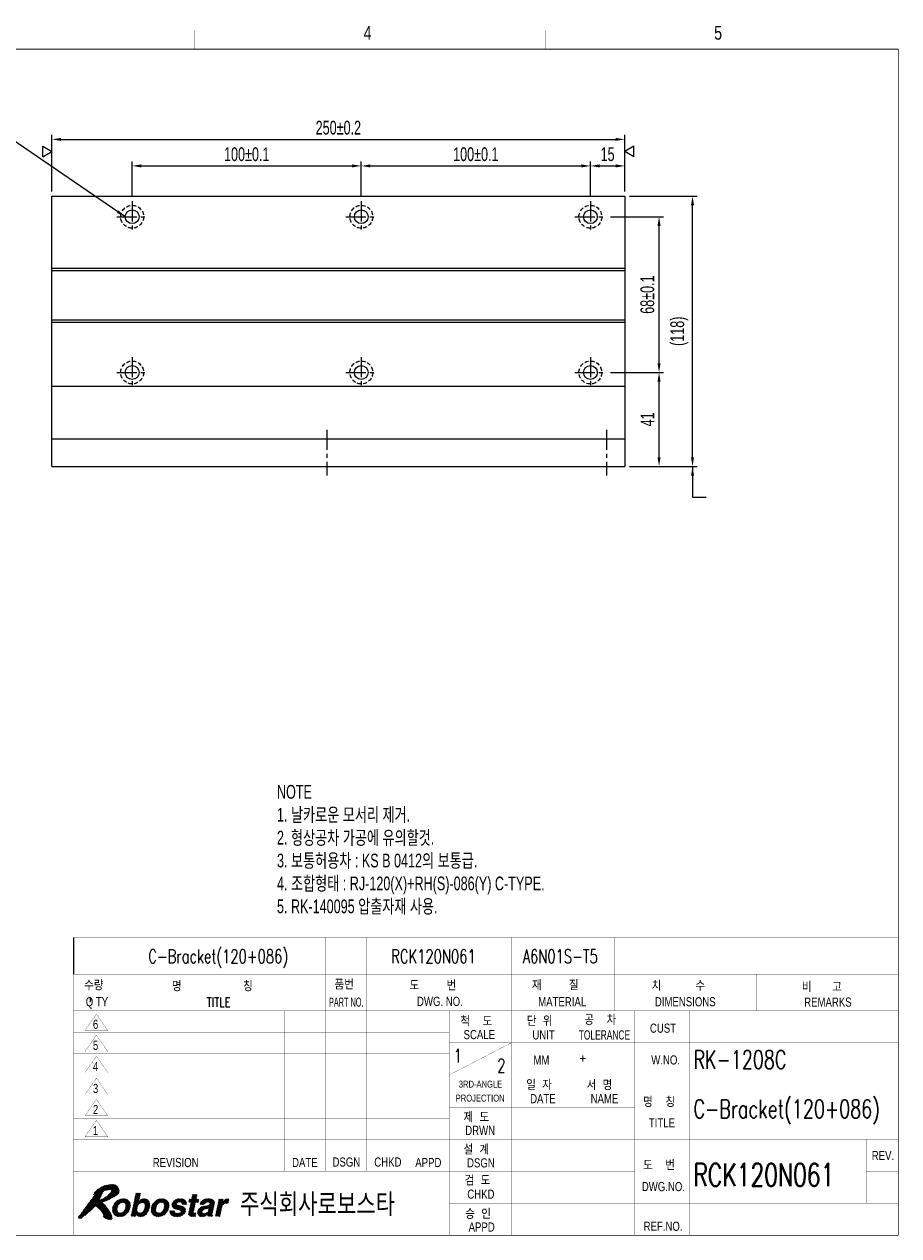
# Model space of a CAD drawing. Extents: x 8412 to 9181, y -12342 to -11802.
# Tile 2 of 2: x 8799 to 9181, y -12331 to -11802. Entities that reach past the tile are written whole.
import ezdxf
from ezdxf.enums import TextEntityAlignment as Align

# ---------------------------------------------------------------- set-up
doc = ezdxf.new("R2010")
doc.units = 0
doc.header["$LTSCALE"] = 7
doc.header["$MEASUREMENT"] = 0
doc.linetypes.add('CENTER', pattern=[2, 1.25, -0.25, 0.25, -0.25])
doc.linetypes.add('HIDDEN', pattern=[0.375, 0.25, -0.125])
doc.layers.get('0').update_dxf_attribs({"linetype": 'CONTINUOUS'})
doc.layers.get('DEFPOINTS').update_dxf_attribs({"linetype": 'CONTINUOUS'})
for name, color, linetype in [('1', 3, 'CENTER'), ('3', 4, 'CONTINUOUS'), ('CENTERLINE', 3, 'CENTER'), ('DIM', 4, 'CONTINUOUS'), ('DIMENSION', 4, 'CONTINUOUS'), ('HIDDENLINE', 5, 'HIDDEN')]:
    doc.layers.add(name, color=color, linetype=linetype)
doc.styles.add('GHS', font='romans.shx', dxfattribs={"bigfont": 'ghs.shx'})
doc.styles.add('HS', font='txt.shx', dxfattribs={"width": 0.8, "bigfont": 'hs.shx'})
doc.styles.add('KESTD1', font='simplex.shx', dxfattribs={"width": 0.7, "bigfont": 'hgs.shx'})
doc.styles.add('ROMANS', font='ROMANS.shx', dxfattribs={"width": 0.8})
doc.styles.get("Standard").update_dxf_attribs({"font": 'Gulim.ttf', "width": 0.7})
doc.dimstyles.new('A3', dxfattribs={"dimscale": 2, "dimtxt": 3, "dimasz": 2, "dimexe": 1, "dimexo": 1, "dimgap": 1, "dimtad": 1, "dimdec": 4, "dimdsep": 46, "dimtxsty": 'Standard', "dimcen": 2.5, "dimclrd": 4, "dimclre": 4, "dimclrt": 9, "dimazin": 2, "dimtfac": 1, "dimtdec": 4, "dimtmove": 0, "dimatfit": 3, "dimfxl": 0, "dimtolj": 1, "dimarcsym": 0})
doc.dimstyles.new('ISO-25(x1.5)', dxfattribs={"dimscale": 1.6, "dimtxt": 2.5, "dimasz": 2.5, "dimexe": 1, "dimexo": 1, "dimgap": 1, "dimtad": 1, "dimdsep": 46, "dimtxsty": 'GHS', "dimcen": 0, "dimclrd": 256, "dimclre": 256, "dimclrt": 9, "dimadec": 0, "dimazin": 2, "dimtfac": 1, "dimtmove": 0, "dimatfit": 3, "dimfxl": 0, "dimlwd": -1, "dimlwe": -1, "dimarcsym": 0})

# ---------------------------------------------------------------- blocks, each defined once
blk = doc.blocks.new('*X1')
at = {"color": 0}
for p, q in [((8.49, 5.4), (11.07, 7.98)), ((8.51, 5.59), (10.91, 7.99)), ((8.53, 5.79), (10.72, 7.98)), ((8.55, 5.98), (10.52, 7.96)), ((10.39, 7.12), (11.23, 7.96)), ((12.85, 5.52), (15.32, 7.98)), ((12.9, 5.74), (15.11, 7.96)), ((13.14, 6.86), (14.39, 8.11)), ((13.19, 7.09), (14.44, 8.34)), ((13.23, 7.31), (14.48, 8.56)), ((13.28, 7.54), (14.53, 8.79)), ((13.33, 7.76), (14.58, 9.01)), ((13.38, 7.99), (14.6, 9.21)), ((13.42, 8.21), (14.42, 9.21)), ((13.47, 8.44), (14.24, 9.21)), ((13.52, 8.66), (14.07, 9.21)), ((13.57, 8.88), (13.89, 9.21)), ((13.62, 9.11), (13.71, 9.21)), ((14.54, 7.03), (15.5, 7.99)), ((14.81, 7.12), (15.66, 7.97)), ((15.01, 7.14), (15.81, 7.95)), ((16.95, 5.55), (19.39, 7.99)), ((16.97, 5.74), (19.21, 7.98)), ((16.98, 5.94), (19.01, 7.96)), ((17.04, 6.17), (18.81, 7.94)), ((18.58, 7), (19.55, 7.97)), ((18.88, 7.13), (19.71, 7.95)), ((21.49, 6.55), (22.9, 7.96)), ((21.51, 6.39), (23.09, 7.98)), ((21.52, 6.23), (23.28, 7.99)), ((21.59, 6.13), (23.45, 7.99)), ((22.87, 7.23), (23.62, 7.98)), ((23.07, 7.25), (23.77, 7.95)), ((25.14, 7.2), (26.85, 8.91)), ((25.31, 7.2), (26.97, 8.85)), ((25.49, 7.2), (26.92, 8.63)), ((25.53, 6.71), (26.78, 7.95)), ((25.58, 6.93), (26.83, 8.18)), ((25.63, 7.15), (26.88, 8.4)), ((25.82, 8.05), (26.67, 8.91)), ((25.86, 8.28), (26.5, 8.91)), ((25.91, 8.5), (26.32, 8.91)), ((25.96, 8.73), (26.14, 8.91)), ((27.64, 6.69), (28.89, 7.94)), ((27.81, 6.69), (29.1, 7.98)), ((27.99, 6.69), (29.29, 7.99)), ((28.17, 6.69), (29.47, 8)), ((28.34, 6.69), (29.64, 7.99)), ((29.02, 7.19), (29.81, 7.98)), ((29.22, 7.21), (29.95, 7.95)), ((31.21, 5.32), (33.89, 7.99)), ((31.26, 5.54), (33.71, 7.99)), ((31.31, 5.76), (33.51, 7.97)), ((8.52, 5.25), (9.68, 6.41)), ((8.55, 5.1), (9.59, 6.15)), ((8.58, 4.96), (9.54, 5.92)), ((8.62, 6.23), (10.31, 7.92)), ((8.64, 4.84), (9.52, 5.72)), ((8.7, 6.49), (10.04, 7.84)), ((8.7, 4.73), (9.52, 5.54)), ((8.77, 4.61), (9.54, 5.39)), ((8.88, 6.84), (9.71, 7.68)), ((9.99, 4.07), (12.42, 6.5)), ((10.17, 4.08), (12.4, 6.3)), ((10.37, 4.1), (12.38, 6.1)), ((10.58, 4.12), (12.32, 5.87)), ((10.6, 7.15), (11.38, 7.94)), ((10.78, 7.16), (11.51, 7.89)), ((10.84, 4.21), (12.23, 5.6)), ((10.93, 7.13), (11.64, 7.84)), ((11.05, 5.31), (12.42, 6.68)), ((11.06, 7.09), (11.77, 7.79)), ((11.17, 7.02), (11.87, 7.71)), ((11.26, 6.93), (11.96, 7.64)), ((11.26, 5.69), (12.4, 6.83)), ((11.33, 6.82), (12.06, 7.56)), ((11.34, 5.95), (12.37, 6.98)), ((11.37, 6.69), (12.14, 7.46)), ((11.38, 6.17), (12.34, 7.12)), ((11.4, 6.54), (12.21, 7.35)), ((11.4, 6.36), (12.28, 7.24)), ((12.57, 4.17), (13.86, 5.46)), ((12.61, 4.39), (13.85, 5.63)), ((12.66, 4.62), (13.87, 5.83)), ((12.71, 4.84), (13.91, 6.05)), ((12.73, 4.16), (13.89, 5.32)), ((12.76, 5.07), (13.99, 6.3)), ((12.8, 5.29), (14.14, 6.63)), ((12.95, 5.97), (14.85, 7.87)), ((13, 6.19), (14.24, 7.44)), ((13.04, 6.42), (14.29, 7.66)), ((13.09, 6.64), (14.34, 7.89)), ((14.27, 4.1), (16.65, 6.49)), ((14.41, 4.07), (16.63, 6.29)), ((14.58, 4.06), (16.6, 6.09)), ((14.78, 4.09), (16.54, 5.84)), ((14.99, 4.12), (16.46, 5.59)), ((15.16, 7.12), (15.94, 7.9)), ((15.19, 5.21), (16.67, 6.68)), ((15.29, 7.08), (16.06, 7.84)), ((15.4, 7.01), (16.18, 7.79)), ((15.46, 5.65), (16.65, 6.84)), ((15.49, 6.91), (16.27, 7.7)), ((15.55, 6.81), (16.36, 7.61)), ((15.55, 5.92), (16.63, 7)), ((15.59, 6.67), (16.44, 7.52)), ((15.6, 6.14), (16.61, 7.15)), ((15.62, 6.51), (16.5, 7.4)), ((15.62, 6.34), (16.55, 7.27)), ((16.94, 5.37), (18.28, 6.71)), ((16.97, 5.22), (18.1, 6.34)), ((17, 5.07), (18.02, 6.09)), ((17.03, 4.92), (17.98, 5.87)), ((17.09, 4.81), (17.96, 5.68)), ((17.13, 6.43), (18.55, 7.86)), ((17.16, 4.7), (17.96, 5.5)), ((17.23, 4.59), (17.99, 5.36)), ((17.25, 6.73), (18.26, 7.74)), ((18.31, 4.08), (20.87, 6.64)), ((18.47, 4.06), (20.85, 6.45)), ((18.66, 4.08), (20.84, 6.25)), ((18.86, 4.1), (20.82, 6.06)), ((19.08, 4.15), (20.74, 5.8)), ((19.09, 7.16), (19.86, 7.92)), ((19.26, 7.15), (19.98, 7.88)), ((19.34, 4.23), (20.65, 5.54)), ((19.41, 7.13), (20.11, 7.83)), ((19.53, 7.07), (20.24, 7.77)), ((19.64, 7), (20.33, 7.7)), ((19.67, 5.62), (20.84, 6.79)), ((19.72, 6.91), (20.43, 7.62)), ((19.77, 5.89), (20.82, 6.94)), ((19.79, 6.79), (20.53, 7.54)), ((19.82, 6.65), (20.6, 7.43)), ((19.82, 6.12), (20.79, 7.09)), ((19.84, 6.32), (20.73, 7.21)), ((19.85, 6.5), (20.67, 7.32)), ((21.04, 5.04), (21.35, 5.36)), ((21.04, 5.22), (21.18, 5.36)), ((21.05, 4.87), (21.53, 5.36)), ((21.1, 4.75), (21.71, 5.36)), ((21.15, 4.62), (21.88, 5.36)), ((21.22, 4.52), (22.05, 5.35)), ((21.47, 6.72), (22.69, 7.93)), ((21.54, 6.96), (22.42, 7.84)), ((21.69, 6.04), (22.49, 6.84)), ((21.78, 5.96), (22.55, 6.73)), ((21.79, 7.38), (22.01, 7.61)), ((21.87, 5.87), (22.64, 6.65)), ((22, 5.82), (22.78, 6.6)), ((22.13, 5.78), (22.91, 6.56)), ((22.26, 5.73), (23.05, 6.52)), ((22.39, 5.69), (23.19, 6.49)), ((22.53, 5.65), (23.34, 6.46)), ((22.54, 4.06), (24.39, 5.92)), ((22.68, 5.62), (23.48, 6.42)), ((22.72, 4.07), (24.43, 5.78)), ((22.82, 5.59), (23.62, 6.38)), ((22.91, 4.08), (24.45, 5.62)), ((22.97, 5.55), (23.75, 6.34)), ((23.1, 5.51), (23.88, 6.29)), ((23.13, 4.13), (24.47, 5.46)), ((23.23, 5.47), (24.01, 6.24)), ((23.24, 7.24), (23.92, 7.92)), ((23.35, 5.41), (24.12, 6.17)), ((23.4, 7.22), (24.05, 7.88)), ((23.41, 5.29), (24.21, 6.09)), ((23.44, 5.15), (24.3, 6.01)), ((23.53, 7.18), (24.17, 7.82)), ((23.63, 7.1), (24.29, 7.77)), ((23.68, 6.98), (24.38, 7.68)), ((23.7, 6.82), (24.48, 7.6)), ((23.82, 6.76), (24.55, 7.49)), ((23.99, 6.76), (24.6, 7.37)), ((24.17, 6.76), (24.65, 7.24)), ((24.35, 6.76), (24.66, 7.07)), ((24.52, 6.76), (24.66, 6.9)), ((25.12, 4.7), (26.35, 5.93)), ((25.13, 4.54), (26.3, 5.71)), ((25.15, 4.91), (26.4, 6.16)), ((25.17, 7.41), (25.66, 7.9)), ((25.18, 4.41), (26.25, 5.49)), ((25.2, 5.13), (26.45, 6.38)), ((25.22, 7.63), (25.49, 7.9)), ((25.24, 5.36), (26.49, 6.61)), ((25.27, 7.86), (25.31, 7.9)), ((25.29, 5.58), (26.54, 6.83)), ((25.34, 5.81), (26.59, 7.06)), ((25.39, 6.03), (27.25, 7.9)), ((25.44, 6.26), (27.08, 7.9)), ((25.48, 6.48), (26.9, 7.9)), ((26.73, 7.2), (27.37, 7.83)), ((26.9, 7.2), (27.32, 7.61)), ((27.07, 4.89), (28.55, 6.36)), ((27.08, 7.2), (27.27, 7.38)), ((27.09, 4.72), (28.75, 6.39)), ((27.09, 5.08), (28.33, 6.32)), ((27.12, 4.58), (28.96, 6.42)), ((27.15, 5.32), (28.09, 6.26)), ((27.18, 4.46), (29.17, 6.45)), ((27.3, 5.64), (27.76, 6.1)), ((27.61, 6.84), (28.66, 7.89)), ((27.74, 7.15), (28.37, 7.77)), ((28.42, 4.11), (30.63, 6.32)), ((28.61, 5.72), (29.37, 6.48)), ((28.67, 4.19), (30.58, 6.1)), ((28.84, 5.77), (30.64, 7.57)), ((29.04, 4.39), (30.53, 5.87)), ((29.05, 5.8), (30.7, 7.45)), ((29.27, 5.85), (30.75, 7.33)), ((29.31, 4.48), (30.48, 5.65)), ((29.31, 4.3), (30.43, 5.42)), ((29.38, 7.2), (30.1, 7.92)), ((29.38, 5.25), (30.67, 6.54)), ((29.5, 5.55), (30.72, 6.77)), ((29.53, 7.17), (30.23, 7.87)), ((29.55, 5.77), (30.75, 6.98)), ((29.56, 5.96), (30.76, 7.16)), ((29.65, 7.12), (30.35, 7.82)), ((29.73, 7.02), (30.46, 7.75)), ((29.76, 6.87), (30.56, 7.67)), ((30.97, 4.19), (32.22, 5.44)), ((31.02, 4.42), (32.27, 5.67)), ((31.07, 4.64), (32.32, 5.89)), ((31.12, 4.87), (32.37, 6.12)), ((31.16, 5.09), (32.45, 6.38)), ((31.36, 5.99), (33.25, 7.89)), ((31.4, 6.21), (32.6, 7.41)), ((31.45, 6.44), (32.65, 7.63)), ((31.5, 6.66), (32.69, 7.86)), ((31.55, 6.89), (32.56, 7.9)), ((31.59, 7.11), (32.38, 7.9)), ((31.64, 7.34), (32.2, 7.9)), ((31.69, 7.56), (32.03, 7.9)), ((31.74, 7.79), (31.85, 7.9)), ((32.98, 6.91), (33.92, 7.85)), ((33.22, 6.97), (33.87, 7.62)), ((33.42, 6.99), (33.83, 7.4)), ((33.6, 7), (33.78, 7.18)), ((8.84, 4.51), (9.58, 5.25)), ((8.94, 4.44), (9.65, 5.14)), ((9.04, 4.36), (9.73, 5.05)), ((9.14, 4.28), (9.84, 4.98)), ((9.26, 4.23), (9.97, 4.93)), ((9.39, 4.18), (10.12, 4.91)), ((9.52, 4.13), (10.29, 4.9)), ((9.67, 4.1), (10.5, 4.93)), ((9.83, 4.09), (10.82, 5.07)), ((11.15, 4.34), (12.09, 5.28)), ((12.91, 4.16), (13.94, 5.19)), ((13.09, 4.16), (14.01, 5.09)), ((13.26, 4.16), (13.6, 4.49)), ((13.44, 4.16), (13.55, 4.27)), ((13.67, 4.57), (14.1, 5)), ((13.73, 4.45), (14.21, 4.93)), ((13.81, 4.36), (14.35, 4.9)), ((13.9, 4.27), (14.51, 4.87)), ((14.01, 4.2), (14.71, 4.9)), ((14.13, 4.15), (15.04, 5.05)), ((15.25, 4.2), (16.31, 5.27)), ((15.69, 4.46), (16.01, 4.79)), ((17.31, 4.5), (18.04, 5.23)), ((17.41, 4.42), (18.11, 5.12)), ((17.51, 4.34), (18.2, 5.03)), ((17.61, 4.26), (18.31, 4.96)), ((17.74, 4.22), (18.45, 4.93)), ((17.87, 4.17), (18.6, 4.9)), ((17.99, 4.12), (18.79, 4.91)), ((18.15, 4.1), (18.99, 4.94)), ((19.7, 4.41), (20.46, 5.17)), ((21.31, 4.43), (22.05, 5.17)), ((21.4, 4.35), (22.09, 5.04)), ((21.52, 4.29), (22.18, 4.94)), ((21.64, 4.23), (22.29, 4.88)), ((21.76, 4.17), (22.43, 4.84)), ((21.91, 4.14), (22.58, 4.82)), ((22.05, 4.11), (22.75, 4.81)), ((22.2, 4.09), (22.94, 4.82)), ((22.37, 4.07), (23.19, 4.9)), ((23.37, 4.19), (24.45, 5.27)), ((23.65, 4.3), (24.34, 4.98)), ((25.25, 4.31), (26.21, 5.26)), ((25.35, 4.23), (26.17, 5.04)), ((25.49, 4.19), (26.22, 4.92)), ((25.62, 4.14), (26.35, 4.87)), ((25.79, 4.13), (26.52, 4.86)), ((25.95, 4.12), (26.7, 4.87)), ((26.13, 4.12), (26.7, 4.69)), ((26.31, 4.12), (26.65, 4.47)), ((26.49, 4.13), (26.6, 4.24)), ((27.25, 4.36), (28.09, 5.2)), ((27.34, 4.27), (28.09, 5.02)), ((27.44, 4.2), (28.15, 4.9)), ((27.57, 4.14), (28.24, 4.82)), ((27.7, 4.1), (28.37, 4.77)), ((27.85, 4.08), (28.55, 4.77)), ((28.02, 4.06), (28.77, 4.82)), ((28.21, 4.08), (29.08, 4.95)), ((29.35, 4.16), (30.39, 5.2)), ((29.53, 4.16), (30.34, 4.97)), ((29.7, 4.16), (30.3, 4.76)), ((29.88, 4.16), (30.28, 4.56)), ((30.06, 4.16), (30.31, 4.41)), ((30.23, 4.16), (30.39, 4.32)), ((31.12, 4.16), (32.18, 5.22)), ((31.29, 4.16), (32.13, 4.99)), ((31.47, 4.16), (32.08, 4.77)), ((31.65, 4.16), (32.03, 4.54)), ((31.82, 4.16), (31.98, 4.32))]:
    blk.add_line(p, q, dxfattribs=at)
blk = doc.blocks.new('*X2')
at = {"color": 0}
for p, q in [((2.13, 5.4), (7.75, 11.03)), ((2.6, 6.05), (7.53, 10.98)), ((3.09, 6.72), (7.3, 10.93)), ((3.62, 7.42), (7.08, 10.88)), ((4.25, 8.23), (6.86, 10.84)), ((4.83, 8.99), (6.55, 10.71)), ((5.05, 6.2), (9.58, 10.73)), ((5.15, 6.12), (9.65, 10.62)), ((6.55, 9.65), (7.97, 11.06)), ((6.85, 9.77), (8.18, 11.1)), ((7.1, 9.84), (8.37, 11.11)), ((7.32, 9.89), (8.55, 11.11)), ((7.53, 9.92), (8.72, 11.11)), ((7.73, 9.94), (8.87, 11.08)), ((7.92, 9.96), (9.01, 11.05)), ((8.11, 9.97), (9.15, 11.01)), ((8.22, 9.54), (9.49, 10.81)), ((8.25, 9.93), (9.26, 10.94)), ((8.29, 9.8), (9.37, 10.88)), ((1.02, 3.77), (6.2, 8.94)), ((1.09, 4.01), (6.36, 9.27)), ((1.16, 3.72), (6.04, 8.6)), ((1.3, 3.69), (5.87, 8.26)), ((1.64, 4.74), (6.53, 9.63)), ((4.36, 8.87), (5.87, 10.38)), ((4.5, 9.19), (5.44, 10.12)), ((4.79, 9.12), (6.22, 10.55)), ((4.84, 6.34), (6.57, 8.07)), ((4.94, 6.27), (7.07, 8.4)), ((6.53, 7.33), (9.72, 10.52)), ((6.82, 7.44), (9.78, 10.4)), ((7.12, 7.56), (9.84, 10.28)), ((7.43, 7.69), (9.88, 10.15)), ((7.76, 7.85), (9.92, 10.01)), ((8.1, 8.01), (9.95, 9.86)), ((8.47, 8.2), (9.95, 9.69)), ((8.87, 8.43), (9.95, 9.51)), ((9.32, 8.7), (9.89, 9.27)), ((1.45, 3.66), (5.66, 7.87)), ((1.62, 3.65), (5.61, 7.64)), ((2.49, 4.35), (5.89, 7.74)), ((3.53, 5.21), (4.72, 6.4)), ((4.73, 6.41), (6.2, 7.88)), ((5.25, 6.04), (6.34, 7.14)), ((5.34, 5.96), (6.44, 7.06)), ((5.44, 5.88), (6.53, 6.97)), ((5.54, 5.8), (6.62, 6.89)), ((5.62, 5.71), (6.71, 6.8)), ((5.71, 5.62), (6.79, 6.71)), ((5.8, 5.54), (6.88, 6.62)), ((5.89, 5.45), (6.96, 6.52)), ((5.97, 5.35), (7.05, 6.43)), ((6.04, 5.25), (7.13, 6.33)), ((6.12, 5.15), (7.2, 6.23)), ((6.2, 5.05), (7.28, 6.13)), ((6.27, 4.94), (7.36, 6.03)), ((6.33, 4.83), (7.44, 5.93)), ((6.4, 4.72), (7.51, 5.83)), ((6.46, 4.61), (7.58, 5.72)), ((6.51, 4.48), (7.65, 5.62)), ((6.56, 4.36), (7.72, 5.51)), ((6.57, 4.01), (7.86, 5.29)), ((6.61, 4.23), (7.79, 5.4)), ((6.49, 4.11), (6.54, 4.15)), ((6.65, 3.92), (7.92, 5.18)), ((6.74, 3.83), (7.99, 5.07)), ((6.83, 3.74), (8.05, 4.96)), ((6.92, 3.65), (8.12, 4.85)), ((7.05, 3.6), (8.18, 4.73)), ((7.2, 3.58), (8.24, 4.62)), ((7.34, 3.54), (8.3, 4.5)), ((7.48, 3.51), (8.35, 4.37)), ((7.62, 3.47), (8.37, 4.22)), ((7.77, 3.44), (8.4, 4.07)), ((7.93, 3.42), (8.43, 3.92)), ((8.13, 3.44), (8.44, 3.75))]:
    blk.add_line(p, q, dxfattribs=at)
blk = doc.blocks.new('LOGO-ROBOSTAR')
at = {"color": 230, "const_width": 0.00973}
for points in [[(9.53, 10.79), (9.13, 11.02), (8.68, 11.12), (8.21, 11.1), (7.73, 11.02), (7.27, 10.92), (6.83, 10.83), (6.33, 10.61), (5.82, 10.35), (5.33, 10.06), (4.89, 9.7), (4.53, 9.27), (4.31, 8.74), (4.38, 8.82), (4.46, 8.88), (4.54, 8.94), (4.62, 9), (4.7, 9.06), (4.78, 9.12), (4.81, 9.1), (4.83, 9.07), (4.83, 9.04), (4.83, 9), (4.83, 8.96), (4.83, 8.93), (4.15, 8.1), (3.49, 7.26), (2.85, 6.39), (2.22, 5.52), (1.58, 4.66), (0.93, 3.8), (1.07, 3.75), (1.2, 3.71), (1.35, 3.68), (1.49, 3.66), (1.64, 3.65), (1.79, 3.66), (2.27, 4.16), (2.78, 4.6), (3.3, 5.02), (3.81, 5.44), (4.29, 5.9), (4.73, 6.42), (5.14, 6.14), (5.53, 5.81), (5.89, 5.45), (6.2, 5.05), (6.46, 4.62), (6.63, 4.18), (6.61, 4.14), (6.58, 4.14), (6.55, 4.15), (6.52, 4.16), (6.48, 4.18), (6.44, 4.18), (6.51, 4.08), (6.59, 3.98), (6.68, 3.89), (6.78, 3.79), (6.87, 3.7), (6.97, 3.61), (7.21, 3.58), (7.45, 3.52), (7.69, 3.45), (7.93, 3.42), (8.16, 3.45), (8.39, 3.56), (8.43, 3.71), (8.44, 3.85), (8.42, 3.99), (8.39, 4.13), (8.36, 4.28), (8.34, 4.42), (8.07, 4.93), (7.77, 5.43), (7.44, 5.93), (7.08, 6.4), (6.68, 6.83), (6.25, 7.22), (6.85, 7.45), (7.44, 7.7), (8.01, 7.97), (8.58, 8.26), (9.13, 8.58), (9.67, 8.93), (9.87, 9.21), (9.96, 9.53), (9.95, 9.87), (9.87, 10.21), (9.72, 10.52)], [(8.2, 9.45), (7.81, 9.02), (7.39, 8.64), (6.95, 8.3), (6.48, 8.02), (6, 7.79), (5.5, 7.6), (5.7, 7.93), (5.88, 8.27), (6.04, 8.61), (6.21, 8.96), (6.37, 9.3), (6.54, 9.64), (6.8, 9.75), (7.06, 9.83), (7.34, 9.89), (7.62, 9.93), (7.91, 9.96), (8.2, 9.97), (8.28, 9.91), (8.3, 9.83), (8.28, 9.74), (8.25, 9.64), (8.22, 9.55)]]:
    blk.add_lwpolyline(points, close=True, dxfattribs=at)
at = {"color": 5, "const_width": 0.00973}
for points in [[(10.04, 4.06), (9.56, 4.11), (9.15, 4.27), (8.81, 4.54), (8.59, 4.92), (8.49, 5.42), (8.55, 6.03), (8.75, 6.64), (9.06, 7.14), (9.45, 7.52), (9.89, 7.79), (10.38, 7.94), (10.88, 8), (11.36, 7.94), (11.78, 7.79), (12.11, 7.52), (12.34, 7.14), (12.43, 6.64), (12.37, 6.03), (12.17, 5.42), (11.86, 4.92), (11.48, 4.54), (11.03, 4.27), (10.54, 4.11)], [(14.24, 7.41), (14.25, 7.41), (14.37, 7.54), (14.52, 7.67), (14.7, 7.79), (14.91, 7.9), (15.16, 7.97), (15.46, 8), (15.85, 7.94), (16.18, 7.78), (16.44, 7.52), (16.61, 7.15), (16.67, 6.66), (16.6, 6.07), (16.46, 5.57), (16.23, 5.09), (15.94, 4.68), (15.56, 4.36), (15.12, 4.14), (14.6, 4.06), (14.4, 4.08), (14.2, 4.12), (14.02, 4.19), (13.87, 4.3), (13.73, 4.44), (13.64, 4.63), (13.63, 4.63), (13.53, 4.16), (12.56, 4.16), (13.64, 9.21), (14.62, 9.21)], [(18.49, 4.06), (18.01, 4.11), (17.59, 4.27), (17.25, 4.54), (17.03, 4.92), (16.93, 5.42), (16.99, 6.03), (17.2, 6.64), (17.5, 7.14), (17.89, 7.52), (18.34, 7.79), (18.82, 7.94), (19.32, 8), (19.8, 7.94), (20.22, 7.79), (20.55, 7.52), (20.78, 7.14), (20.87, 6.64), (20.81, 6.03), (20.61, 5.42), (20.31, 4.92), (19.92, 4.54), (19.47, 4.27), (18.99, 4.11)], [(23.7, 6.76), (23.7, 6.88), (23.68, 6.99), (23.63, 7.1), (23.53, 7.18), (23.37, 7.23), (23.15, 7.25), (22.91, 7.24), (22.74, 7.19), (22.62, 7.13), (22.54, 7.05), (22.49, 6.97), (22.46, 6.89), (22.59, 6.66), (23, 6.53), (23.53, 6.41), (24.06, 6.23), (24.42, 5.9), (24.48, 5.35), (24.3, 4.87), (24.01, 4.53), (23.65, 4.3), (23.27, 4.15), (22.89, 4.08), (22.57, 4.06), (22.15, 4.09), (21.75, 4.18), (21.42, 4.33), (21.17, 4.58), (21.03, 4.91), (21.04, 5.36), (22.05, 5.36), (22.04, 5.2), (22.07, 5.07), (22.15, 4.96), (22.28, 4.88), (22.48, 4.83), (22.75, 4.81), (22.98, 4.83), (23.15, 4.88), (23.29, 4.95), (23.38, 5.03), (23.43, 5.12), (23.46, 5.19), (23.34, 5.43), (22.94, 5.56), (22.4, 5.68), (21.88, 5.86), (21.53, 6.19), (21.47, 6.75), (21.56, 7.03), (21.73, 7.31), (21.97, 7.58), (22.3, 7.79), (22.72, 7.94), (23.25, 8), (23.62, 7.98), (23.97, 7.91), (24.29, 7.77), (24.53, 7.55), (24.66, 7.22), (24.66, 6.76)], [(26.77, 7.9), (27.38, 7.9), (27.23, 7.2), (26.62, 7.2), (26.19, 5.17), (26.17, 5.07), (26.17, 4.99), (26.19, 4.93), (26.25, 4.89), (26.36, 4.87), (26.53, 4.86), (26.56, 4.86), (26.6, 4.87), (26.63, 4.87), (26.67, 4.87), (26.7, 4.87), (26.74, 4.88), (26.58, 4.13), (26.5, 4.13), (26.42, 4.13), (26.34, 4.12), (26.27, 4.12), (26.19, 4.12), (26.11, 4.12), (25.99, 4.12), (25.62, 4.14), (25.37, 4.22), (25.21, 4.34), (25.13, 4.5), (25.12, 4.7), (25.15, 4.93), (25.64, 7.2), (25.13, 7.2), (25.28, 7.9), (25.78, 7.9), (26, 8.91), (26.98, 8.91)], [(30.32, 4.89), (30.29, 4.7), (30.28, 4.55), (30.29, 4.45), (30.32, 4.38), (30.36, 4.34), (30.42, 4.31), (30.38, 4.16), (29.32, 4.16), (29.32, 4.24), (29.31, 4.31), (29.31, 4.37), (29.31, 4.43), (29.32, 4.51), (29.33, 4.6), (29.18, 4.48), (29.01, 4.36), (28.81, 4.25), (28.58, 4.15), (28.31, 4.09), (28, 4.06), (27.73, 4.09), (27.48, 4.17), (27.28, 4.32), (27.13, 4.53), (27.07, 4.8), (27.1, 5.15), (27.2, 5.49), (27.37, 5.77), (27.58, 5.99), (27.84, 6.16), (28.13, 6.28), (28.44, 6.35), (29.35, 6.48), (29.43, 6.49), (29.52, 6.52), (29.6, 6.56), (29.67, 6.61), (29.72, 6.68), (29.76, 6.77), (29.77, 6.95), (29.71, 7.07), (29.61, 7.15), (29.48, 7.19), (29.34, 7.21), (29.21, 7.21), (28.99, 7.19), (28.82, 7.12), (28.69, 7.03), (28.6, 6.92), (28.54, 6.8), (28.49, 6.69), (27.54, 6.69), (27.76, 7.18), (28.04, 7.54), (28.36, 7.77), (28.73, 7.91), (29.11, 7.98), (29.49, 8), (29.78, 7.98), (30.1, 7.92), (30.39, 7.8), (30.63, 7.6), (30.76, 7.31), (30.75, 6.91)], [(31.76, 7.9), (32.7, 7.9), (32.57, 7.25), (32.58, 7.25), (32.72, 7.44), (32.88, 7.61), (33.05, 7.77), (33.25, 7.89), (33.49, 7.97), (33.76, 8), (33.8, 8), (33.83, 7.99), (33.86, 7.99), (33.89, 7.99), (33.92, 7.99), (33.95, 7.98), (33.74, 6.99), (33.7, 6.99), (33.65, 6.99), (33.6, 7), (33.55, 7), (33.51, 7), (33.46, 7), (33.12, 6.96), (32.86, 6.86), (32.66, 6.71), (32.52, 6.52), (32.42, 6.32), (32.36, 6.11), (31.95, 4.16), (30.97, 4.16)], [(10.7, 7.17), (10.36, 7.12), (10.09, 6.98), (9.89, 6.78), (9.73, 6.54), (9.63, 6.28), (9.56, 6.03), (9.52, 5.78), (9.52, 5.52), (9.57, 5.28), (9.69, 5.08), (9.9, 4.94), (10.22, 4.89), (10.56, 4.94), (10.83, 5.08), (11.04, 5.28), (11.19, 5.52), (11.29, 5.78), (11.36, 6.03), (11.4, 6.28), (11.4, 6.54), (11.35, 6.78), (11.23, 6.98), (11.02, 7.12)], [(14.98, 7.15), (14.68, 7.1), (14.43, 6.97), (14.23, 6.77), (14.08, 6.52), (13.96, 6.24), (13.88, 5.95), (13.85, 5.67), (13.86, 5.42), (13.93, 5.2), (14.06, 5.03), (14.25, 4.91), (14.53, 4.87), (14.82, 4.92), (15.06, 5.07), (15.25, 5.27), (15.4, 5.51), (15.51, 5.76), (15.58, 6), (15.62, 6.29), (15.62, 6.56), (15.56, 6.8), (15.44, 6.98), (15.25, 7.1)], [(19.15, 7.17), (18.8, 7.12), (18.54, 6.98), (18.33, 6.78), (18.18, 6.54), (18.07, 6.28), (18, 6.03), (17.97, 5.78), (17.96, 5.52), (18.01, 5.28), (18.13, 5.08), (18.34, 4.94), (18.66, 4.89), (19, 4.94), (19.27, 5.08), (19.48, 5.28), (19.63, 5.52), (19.74, 5.78), (19.8, 6.03), (19.84, 6.28), (19.85, 6.54), (19.8, 6.78), (19.68, 6.98), (19.46, 7.12)], [(29.59, 5.98), (29.53, 5.94), (29.45, 5.91), (29.35, 5.87), (29.23, 5.84), (29.07, 5.81), (28.88, 5.78), (28.7, 5.74), (28.53, 5.69), (28.38, 5.62), (28.25, 5.53), (28.15, 5.39), (28.09, 5.21), (28.08, 5.06), (28.11, 4.94), (28.17, 4.86), (28.26, 4.8), (28.36, 4.77), (28.45, 4.76), (28.68, 4.79), (28.89, 4.85), (29.1, 4.96), (29.27, 5.11), (29.41, 5.29), (29.49, 5.5)]]:
    blk.add_lwpolyline(points, close=True, dxfattribs=at)
at = {"color": 230, "linetype": 'Continuous'}
blk.add_blockref('*X2', (0, 0), dxfattribs=at)
at = {"color": 5, "linetype": 'Continuous'}
blk.add_blockref('*X1', (0, 0), dxfattribs=at)
at = {"style": 'GHS', "width": 0.8}
blk.add_text('주식회사로보스타', height=5, dxfattribs=at).set_placement((36.32, 4.19))
blk = doc.blocks.new('A3-DJ')
for points, const_width in [([(30, 269), (410, 269)], 0.2), ([(410, 269), (410, 10)], 0.2), ([(230, 67), (410, 67)], 0.1), ([(230, 67), (230, 10)], 0.1), ([(30, 10), (410, 10)], 0.2)]:
    blk.add_lwpolyline(points, dxfattribs=dict(const_width=const_width))
at = {"layer": '3'}
blk.add_line((230, 75), (230, 67), dxfattribs=at)
at = {"layer": '3', "const_width": 0.05}
for points in [[(256.5, 273), (256.5, 269)], [(333, 273), (333, 269)], [(230, 75), (410, 75)], [(240, 75), (240, 31)], [(285, 75), (285, 24)], [(294, 75), (294, 24)], [(325.5, 75), (325.5, 10)], [(348, 75), (348, 59)], [(379, 67), (379, 59)], [(230, 59), (410, 59)], [(235, 58.3), (232.5, 54.7)], [(237.5, 54.7), (235, 58.3)], [(276, 59), (276, 24)], [(303, 59), (303, 24)], [(312, 59), (312, 10)], [(339, 59), (339, 10)], [(352.5, 59), (352.5, 10)], [(364.5, 59), (364.5, 10)], [(230, 54.2), (312, 54.2)], [(232.5, 54.7), (237.5, 54.7)], [(235, 53.7), (232.5, 50.1)], [(237.5, 50.1), (235, 53.7)], [(312, 52), (410, 52)], [(325.5, 52), (312, 45)], [(230, 49.6), (312, 49.6)], [(232.5, 50.1), (237.5, 50.1)], [(235, 49.1), (232.5, 45.5)], [(237.5, 45.5), (235, 49.1)], [(230, 45), (410, 45)], [(232.5, 45.5), (237.5, 45.5)], [(235, 44.3), (232.5, 40.7)], [(237.5, 40.7), (235, 44.3)], [(230, 40.2), (312, 40.2)], [(232.5, 40.7), (237.5, 40.7)], [(235, 39.7), (232.5, 36.1)], [(237.5, 36.1), (235, 39.7)], [(312, 38), (352.5, 38)], [(230, 35.6), (312, 35.6)], [(232.5, 36.1), (237.5, 36.1)], [(235, 35.1), (232.5, 31.5)], [(237.5, 31.5), (235, 35.1)], [(230, 31), (410, 31)], [(232.5, 31.5), (237.5, 31.5)], [(403, 31), (403, 17)], [(230, 24), (352.5, 24)], [(403, 24), (410, 24)], [(312, 17), (410, 17)]]:
    blk.add_lwpolyline(points, dxfattribs=at)
blk.add_blockref('LOGO-ROBOSTAR', (230, 10))
at = {"style": 'GHS'}
for s, p in [('수량', (232.32, 63.51)), ('명         칭', (251.47, 63.3)), ('품번', (286.96, 63.68)), ('도    번', (303.35, 63.48)), ('재    질', (330.03, 63.52)), ('치     수', (356.15, 63.4)), ('비   고', (388.96, 63.15)), ('공  차', (341.48, 55.96)), ('척  도', (314.43, 55.68)), ('단 위', (328.93, 55.71)), ('일 자', (328.8, 41.77)), ('서 명', (341.98, 41.72)), ('명  칭', (354.31, 38.03)), ('제 도', (315.12, 34.7)), ('설 계', (315.12, 27.63)), ('도  번', (354.29, 24.24)), ('검 도', (315.37, 20.92)), ('승 인', (315.49, 13.6))]:
    blk.add_text(s, height=2, dxfattribs=at).set_placement(p)
at = {"layer": '1', "color": 2, "linetype": 'Continuous', "style": 'ROMANS'}
blk.add_text(',', height=2, dxfattribs=at).set_placement((233.63, 62.23), align=Align.MIDDLE)
at = {"layer": '3'}
for s, height, width, p in [('4', 3, 0.8, (294.18, 272.54)), ('5', 3, 0.8, (370.68, 272.54)), ('Q TY', 2, 0.8, (235.12, 60.75)), ('PART NO.', 2, 0.55, (289.52, 60.91)), ('DWG. NO.', 2, 0.8, (309.97, 61.08)), ('MATERIAL', 2, 0.8, (336.65, 61)), ('DIMENSIONS', 2, 0.8, (363.51, 61)), ('REMARKS', 2, 0.8, (394.64, 60.92)), ('6', 2, 0.8, (234.82, 56.07)), ('CUST', 2, 0.8, (358.65, 55.23)), ('SCALE', 2, 0.8, (318.57, 53.83)), ('UNIT', 2, 0.8, (332.59, 53.75)), ('TOLERANCE', 2, 0.7, (345.87, 53.75)), ('5', 2, 0.8, (234.82, 51.47)), ('4', 2, 0.8, (234.82, 46.87)), ('MM', 2, 0.8, (332.11, 48.28)), ('W.NO.', 2, 0.8, (359.23, 48.3)), ('3', 2, 0.8, (234.82, 42.07)), ('3RD-ANGLE', 1.5, 0.8, (318.83, 43)), ('PROJECTION', 1.5, 0.8, (318.75, 39.95)), ('DATE', 2, 0.8, (332.44, 39.84)), ('NAME', 2, 0.8, (345.88, 39.84)), ('2', 2, 0.8, (234.82, 37.47)), ('TITLE', 2, 0.8, (358.41, 34.56)), ('1', 2, 0.8, (234.82, 32.87)), ('DRWN', 2, 0.8, (318.75, 32.91)), ('REVISION', 2, 0.8, (252.3, 25.89)), ('DATE', 2, 0.8, (280.49, 25.89)), ('DSGN', 2, 0.8, (289.55, 26)), ('CHKD', 2, 0.8, (298.61, 26)), ('APPD', 2, 0.8, (307.44, 25.89)), ('DSGN', 2, 0.8, (318.91, 25.82)), ('REV.', 2, 0.8, (406.65, 27.42)), ('DWG.NO.', 2, 0.8, (358.74, 20.64)), ('CHKD', 2, 0.8, (318.91, 18.99)), ('REF.NO.', 2, 0.8, (358.66, 11.98)), ('APPD', 2, 0.8, (319.08, 11.81))]:
    blk.add_text(s, height=height, dxfattribs=dict(at, width=width)).set_placement(p, align=Align.MIDDLE)
at = {"layer": '3', "style": 'HS', "width": 0.8}
blk.add_text('TITLE', height=2, dxfattribs=at).set_placement((261.67, 60.91), align=Align.MIDDLE)
at = {"layer": '3'}
blk.add_text('+', height=2, dxfattribs=at).set_placement((341.14, 48.65), align=Align.MIDDLE)
blk = doc.blocks.new('*D13')
at = {"layer": 'DEFPOINTS', "color": 0}
for p in [(9060.97, -11864.18), (9060.97, -11877.38), (9045.97, -11879.63)]:
    blk.add_point(p, dxfattribs=at)
at = {"layer": 'DIMENSION', "color": 4, "lineweight": -2}
for p, q in [((9045.97, -11877.63), (9045.97, -11862.18)), ((9049.97, -11864.18), (9056.97, -11864.18)), ((9060.97, -11875.38), (9060.97, -11862.18))]:
    blk.add_line(p, q, dxfattribs=at)
at = {"layer": 'DIMENSION', "color": 4}
for points in [[(9049.97, -11863.51), (9049.97, -11864.84), (9045.97, -11864.18)], [(9056.97, -11863.51), (9056.97, -11864.84), (9060.97, -11864.18)]]:
    blk.add_solid(points, dxfattribs=at)
at = {"layer": 'DIMENSION', "color": 9, "insert": (9053.47, -11859.09), "char_height": 6, "attachment_point": 5}
blk.add_mtext('\\A1;15', dxfattribs=at)
blk = doc.blocks.new('*D12')
at = {"layer": 'DEFPOINTS', "color": 0}
for p in [(9045.97, -11864.18), (8945.97, -11879.63), (9045.97, -11879.63)]:
    blk.add_point(p, dxfattribs=at)
at = {"layer": 'DIMENSION', "color": 4, "lineweight": -2}
for p, q in [((8945.97, -11877.63), (8945.97, -11862.18)), ((8949.97, -11864.18), (9041.97, -11864.18)), ((9045.97, -11877.63), (9045.97, -11862.18))]:
    blk.add_line(p, q, dxfattribs=at)
at = {"layer": 'DIMENSION', "color": 4}
for points in [[(8949.97, -11863.51), (8949.97, -11864.84), (8945.97, -11864.18)], [(9041.97, -11863.51), (9041.97, -11864.84), (9045.97, -11864.18)]]:
    blk.add_solid(points, dxfattribs=at)
at = {"layer": 'DIMENSION', "color": 9, "insert": (8995.97, -11859.09), "char_height": 6, "attachment_point": 5}
blk.add_mtext('\\A1;100±0.1', dxfattribs=at)
blk = doc.blocks.new('*D11')
at = {"layer": 'DEFPOINTS', "color": 0}
for p in [(8945.97, -11864.18), (8845.97, -11879.63), (8945.97, -11879.63)]:
    blk.add_point(p, dxfattribs=at)
at = {"layer": 'DIMENSION', "color": 4, "lineweight": -2}
for p, q in [((8845.97, -11877.63), (8845.97, -11862.18)), ((8849.97, -11864.18), (8941.97, -11864.18)), ((8945.97, -11877.63), (8945.97, -11862.18))]:
    blk.add_line(p, q, dxfattribs=at)
at = {"layer": 'DIMENSION', "color": 4}
for points in [[(8849.97, -11863.51), (8849.97, -11864.84), (8845.97, -11864.18)], [(8941.97, -11863.51), (8941.97, -11864.84), (8945.97, -11864.18)]]:
    blk.add_solid(points, dxfattribs=at)
at = {"layer": 'DIMENSION', "color": 9, "insert": (8895.97, -11859.09), "char_height": 6, "attachment_point": 5}
blk.add_mtext('\\A1;100±0.1', dxfattribs=at)
blk = doc.blocks.new('*D10')
at = {"layer": 'DEFPOINTS', "color": 0}
for p in [(9060.97, -11852.59), (8810.97, -11877.38), (9060.97, -11877.38)]:
    blk.add_point(p, dxfattribs=at)
at = {"layer": 'DIMENSION', "color": 4, "lineweight": -2}
for p, q in [((8810.97, -11875.38), (8810.97, -11850.59)), ((9060.97, -11875.38), (9060.97, -11850.59)), ((8814.97, -11852.59), (9056.97, -11852.59))]:
    blk.add_line(p, q, dxfattribs=at)
at = {"layer": 'DIMENSION', "color": 4}
for points in [[(8814.97, -11851.92), (8814.97, -11853.26), (8810.97, -11852.59)], [(9056.97, -11851.92), (9056.97, -11853.26), (9060.97, -11852.59)]]:
    blk.add_solid(points, dxfattribs=at)
at = {"layer": 'DIMENSION', "color": 9, "insert": (8935.97, -11847.51), "char_height": 6, "attachment_point": 5}
blk.add_mtext('\\A1;250±0.2', dxfattribs=at)
blk = doc.blocks.new('SF10', base_point=(-7639.68, -6381.14))
at = {"layer": 'DIMENSION'}
for p, q in [((-7639.68, -6380.14), (-7639.1, -6381.14)), ((-7639.68, -6380.14), (-7638.52, -6380.14)), ((-7638.52, -6380.14), (-7639.1, -6381.14))]:
    blk.add_line(p, q, dxfattribs=at)
blk = doc.blocks.new('*D28')
at = {"layer": 'DEFPOINTS', "color": 0}
for p in [(9052.72, -11954.38), (9075.94, -11954.38), (9060.97, -11995.38)]:
    blk.add_point(p, dxfattribs=at)
at = {"layer": 'DIMENSION', "color": 4, "lineweight": -2}
for p, q in [((9054.72, -11954.38), (9077.94, -11954.38)), ((9075.94, -11991.38), (9075.94, -11958.38)), ((9062.97, -11995.38), (9077.94, -11995.38))]:
    blk.add_line(p, q, dxfattribs=at)
at = {"layer": 'DIMENSION', "color": 4}
for points in [[(9075.27, -11958.38), (9076.6, -11958.38), (9075.94, -11954.38)], [(9075.27, -11991.38), (9076.6, -11991.38), (9075.94, -11995.38)]]:
    blk.add_solid(points, dxfattribs=at)
at = {"layer": 'DIMENSION', "color": 9, "insert": (9070.85, -11974.88), "char_height": 6, "attachment_point": 5, "rotation": 90}
blk.add_mtext('\\A1;41', dxfattribs=at)
blk = doc.blocks.new('*D9')
at = {"layer": 'DEFPOINTS', "color": 0}
for p in [(9052.72, -11886.38), (9075.94, -11886.38), (9052.72, -11954.38)]:
    blk.add_point(p, dxfattribs=at)
at = {"layer": 'DIMENSION', "color": 4, "lineweight": -2}
for p, q in [((9054.72, -11886.38), (9077.94, -11886.38)), ((9075.94, -11950.38), (9075.94, -11890.38)), ((9054.72, -11954.38), (9077.94, -11954.38))]:
    blk.add_line(p, q, dxfattribs=at)
at = {"layer": 'DIMENSION', "color": 4}
for points in [[(9075.27, -11890.38), (9076.6, -11890.38), (9075.94, -11886.38)], [(9075.27, -11950.38), (9076.6, -11950.38), (9075.94, -11954.38)]]:
    blk.add_solid(points, dxfattribs=at)
at = {"layer": 'DIMENSION', "color": 9, "insert": (9070.85, -11920.38), "char_height": 6, "attachment_point": 5, "rotation": 90}
blk.add_mtext('\\A1;68±0.1', dxfattribs=at)
blk = doc.blocks.new('*D27')
at = {"layer": 'DEFPOINTS', "color": 0}
for p in [(9060.97, -11877.38), (9090.55, -11877.38), (9060.97, -11995.38)]:
    blk.add_point(p, dxfattribs=at)
at = {"layer": 'DIMENSION', "color": 4, "lineweight": -2}
for p, q in [((9062.97, -11877.38), (9092.55, -11877.38)), ((9090.55, -11991.38), (9090.55, -11881.38)), ((9062.97, -11995.38), (9092.55, -11995.38))]:
    blk.add_line(p, q, dxfattribs=at)
at = {"layer": 'DIMENSION', "color": 4}
for points in [[(9089.88, -11881.38), (9091.21, -11881.38), (9090.55, -11877.38)], [(9089.88, -11991.38), (9091.21, -11991.38), (9090.55, -11995.38)]]:
    blk.add_solid(points, dxfattribs=at)
at = {"layer": 'DIMENSION', "color": 9, "insert": (9084.77, -11936.38), "char_height": 6, "attachment_point": 5, "rotation": 90}
blk.add_mtext('\\A1;(118)', dxfattribs=at)

msp = doc.modelspace()

# ---------------------------------------------------------------- linework, layer by layer
for p, q in [((8810.97, -11995.38), (8810.97, -11877.38)), ((8810.97, -11877.38), (9060.97, -11877.38)), ((9060.97, -11877.38), (9060.97, -11995.38)), ((8810.97, -11908.88), (9060.97, -11908.88)), ((8810.97, -11909.88), (9060.97, -11909.88)), ((8810.97, -11931.38), (9060.97, -11931.38)), ((8810.97, -11932.38), (9060.97, -11932.38)), ((8810.97, -11960.38), (9060.97, -11960.38)), ((8810.97, -11983.38), (9060.97, -11983.38)), ((8810.97, -11995.38), (9060.97, -11995.38))]:
    msp.add_line(p, q)
for centre in [(8845.97, -11886.38), (8945.97, -11886.38), (9045.97, -11886.38), (8845.97, -11954.38), (8945.97, -11954.38), (9045.97, -11954.38)]:
    msp.add_circle(centre, 3)
at = {"layer": 'CENTERLINE'}
for p, q in [((8845.97, -11879.63), (8845.97, -11893.13)), ((8945.97, -11879.63), (8945.97, -11893.13)), ((9045.97, -11879.63), (9045.97, -11893.13)), ((8839.22, -11886.38), (8852.72, -11886.38)), ((8939.22, -11886.38), (8952.72, -11886.38)), ((9039.22, -11886.38), (9052.72, -11886.38)), ((8845.97, -11947.63), (8845.97, -11961.13)), ((8945.97, -11947.63), (8945.97, -11961.13)), ((9045.97, -11947.63), (9045.97, -11961.13)), ((8839.22, -11954.38), (8852.72, -11954.38)), ((8939.22, -11954.38), (8952.72, -11954.38)), ((9039.22, -11954.38), (9052.72, -11954.38)), ((8930.97, -11979.38), (8930.97, -11999.38)), ((9052.97, -11979.38), (9052.97, -11999.38))]:
    msp.add_line(p, q, dxfattribs=at)
at = {"layer": 'HIDDENLINE'}
for centre in [(8845.97, -11886.38), (8945.97, -11886.38), (9045.97, -11886.38), (8845.97, -11954.38), (8945.97, -11954.38), (9045.97, -11954.38)]:
    msp.add_circle(centre, 5, dxfattribs=at)

# ---------------------------------------------------------------- block references
at = {"xscale": 2, "yscale": 2, "zscale": 2}
msp.add_blockref('A3-DJ', (8360.36, -12351.16), dxfattribs=at)
at = {"layer": 'DIM', "yscale": 4}
for p, xscale, rotation in [((8810.97, -11860.18), 4, 90), ((9060.97, -11860.18), -4, 270)]:
    msp.add_blockref('SF10', p, dxfattribs=dict(at, xscale=xscale, rotation=rotation))

# ---------------------------------------------------------------- texts
at = {"style": 'KESTD1', "width": 0.7}
for s, height, p in [('RK-1208C', 8, (9090.96, -12258.4)), ('C-Bracket(120+086)', 8, (9090.96, -12279.94)), ('RCK120N061', 10, (9090.96, -12309.77))]:
    msp.add_text(s, height=height, dxfattribs=at).set_placement(p)
at = {"color": 9, "insert": (8909.18, -12134.5), "char_height": 6, "width": 292.9333, "attachment_point": 1}
msp.add_mtext('NOTE\\P1. 날카로운 모서리 제거.\\P2. 형상공차 가공에 유의할것.\\P3. 보통허용차 : KS B 0412의 보통급.\\P{\\C6;4. 조합형태 : RJ-120(X)+RH(S)-086(Y) C-TYPE.}\\P5. RK-140095 압출자재 사용.', dxfattribs=at)
at = {"layer": 'DIMENSION', "style": 'KESTD1', "width": 0.7}
for s, p in [('C-Bracket(120+086)', (8853.01, -12212.32)), ('RCK120N061', (8959.03, -12212.32)), ('A6N01S-T5', (9016.4, -12212.32)), ('1', (8986.34, -12255.74)), ('2', (9005.34, -12260.05))]:
    msp.add_text(s, height=6, dxfattribs=at).set_placement(p)

# ---------------------------------------------------------------- dimensions: what is measured, and where the dimension line sits
at = {"layer": 'DIMENSION'}
dim = msp.add_linear_dim(base=(9060.97, -11852.59), p1=(8810.97, -11877.38), p2=(9060.97, -11877.38), text='<>%%p0.2', dimstyle='A3', override={"dimscale": 2, "dimdec": 1}, dxfattribs=at)
dim.commit()
dim.dimension.update_dxf_attribs({"geometry": '*D10', "text_midpoint": (8935.97, -11847.51)})
for base, p1, p2, override, picture, middle in [((8945.97, -11864.18), (8845.97, -11879.63), (8945.97, -11879.63), {"dimscale": 2, "dimdec": 1, "dimtol": 1, "dimtp": 0.1, "dimtm": 0.1}, '*D11', (8895.97, -11859.09)), ((9045.97, -11864.18), (8945.97, -11879.63), (9045.97, -11879.63), {"dimscale": 2, "dimdec": 1, "dimtol": 1, "dimtp": 0.1, "dimtm": 0.1}, '*D12', (8995.97, -11859.09)), ((9060.97, -11864.18), (9045.97, -11879.63), (9060.97, -11877.38), {"dimscale": 2, "dimdec": 1}, '*D13', (9053.47, -11859.09))]:
    dim = msp.add_linear_dim(base=base, p1=p1, p2=p2, dimstyle='A3', override=override, dxfattribs=at)
    dim.commit()
    dim.dimension.update_dxf_attribs({"geometry": picture, "text_midpoint": middle})
dim = msp.add_linear_dim(base=(9090.55, -11877.38), p1=(9060.97, -11995.38), p2=(9060.97, -11877.38), angle=90, text='(<>)', dimstyle='A3', override={"dimscale": 2, "dimdec": 1}, dxfattribs=at)
dim.commit()
dim.dimension.update_dxf_attribs({"geometry": '*D27', "text_midpoint": (9084.77, -11936.38)})
for base, p1, p2, override, picture, middle in [((9075.94, -11886.38), (9052.72, -11954.38), (9052.72, -11886.38), {"dimscale": 2, "dimdec": 1, "dimtol": 1, "dimtp": 0.1, "dimtm": 0.1}, '*D9', (9070.85, -11920.38)), ((9075.94, -11954.38), (9060.97, -11995.38), (9052.72, -11954.38), {"dimscale": 2, "dimdec": 1}, '*D28', (9070.85, -11974.88))]:
    dim = msp.add_linear_dim(base=base, p1=p1, p2=p2, angle=90, dimstyle='A3', override=override, dxfattribs=at)
    dim.commit()
    dim.dimension.update_dxf_attribs({"geometry": picture, "text_midpoint": middle})

# ---------------------------------------------------------------- leaders
for points, dimstyle, override in [([(8842.97, -11886.38), (8793.55, -11852.57), (8740.49, -11852.57)], 'A3', {"dimscale": 2, "dimdec": 1}), ([(9090.55, -11995.38), (9090.55, -12008.82), (9096.45, -12008.82)], 'ISO-25(x1.5)', {"dimgap": 1, "dimtad": 1})]:
    msp.add_leader(points, dimstyle=dimstyle, override=override, dxfattribs=at)

doc.saveas('drawing.dxf')
